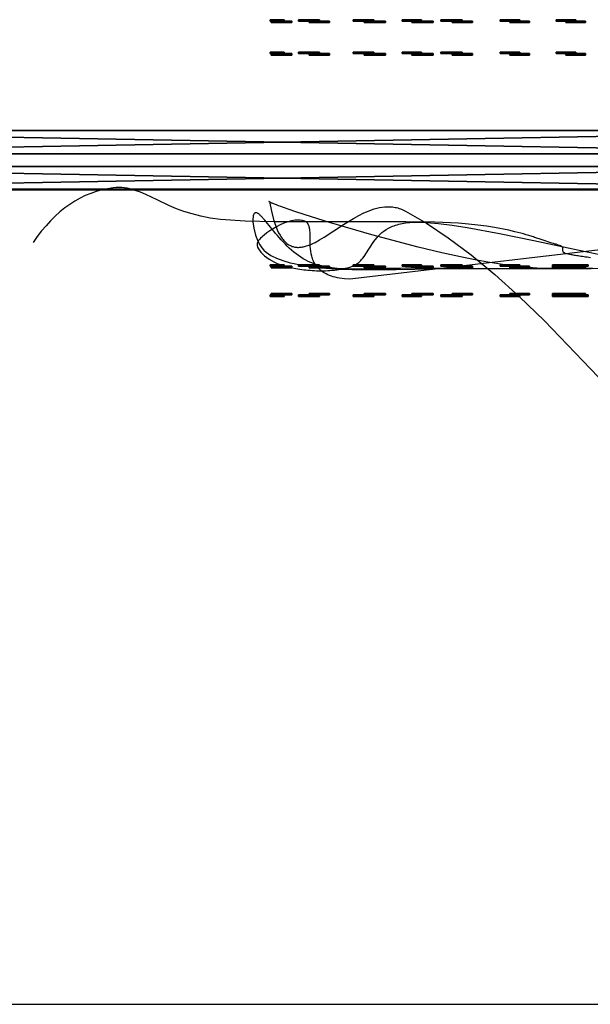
# Model space of a CAD drawing. Header units: millimetres. Extents: x 2690 to 5650, y -4136 to -2691.
# Tile 2 of 5: x 3204 to 3694, y -4136 to -3290. Entities that reach past the tile are written whole.
import ezdxf

# ---------------------------------------------------------------- set-up
doc = ezdxf.new("R2010")
doc.units = ezdxf.units.MM
doc.layers.get('0').update_dxf_attribs({"true_color": 0x718706})

# ---------------------------------------------------------------- blocks, each defined once
blk = doc.blocks.new('Rectangle1410080779')
at = {"color": 0}
mesh = blk.add_polyface(dxfattribs=at)
corners = [(854.85, 196), (-254.85, 196), (-260.51, 195.65, 0), (-265.96, 194.62, 0), (-271.16, 192.96, 0), (-276.06, 190.71, 0), (-280.63, 187.9, 0), (-284.83, 184.6, 0), (-288.6, 180.83, 0), (-291.9, 176.63, 0), (-294.71, 172.06, 0), (-296.96, 167.16, 0), (-298.62, 161.96, 0), (-299.65, 156.51, 0), (-300, 150.85, 0), (-300, -542.85, 0), (-299.65, -548.51, 0), (-298.62, -553.96, 0), (-296.96, -559.16, 0), (-294.71, -564.06, 0), (-291.9, -568.63, 0), (-288.6, -572.83, 0), (-284.83, -576.6, 0), (-280.63, -579.9, 0), (-276.06, -582.71, 0), (-271.16, -584.96, 0), (-265.96, -586.62, 0), (-260.51, -587.65, 0), (-254.85, -588, 0), (854.85, -588, 0), (860.51, -587.65, 0), (865.96, -586.62, 0), (871.16, -584.96, 0), (876.06, -582.71, 0), (880.63, -579.9, 0), (884.83, -576.6, 0), (888.6, -572.83, 0), (891.9, -568.63, 0), (894.71, -564.06, 0), (896.96, -559.16, 0), (898.62, -553.96, 0), (899.65, -548.51, 0), (900, -542.85, 0), (900, 150.85, 0), (899.65, 156.51, 0), (898.62, 161.96, 0), (896.96, 167.16, 0), (894.71, 172.06, 0), (891.9, 176.63, 0), (888.6, 180.83, 0), (884.83, 184.6, 0), (880.63, 187.9, 0), (876.06, 190.71, 0), (871.16, 192.96, 0), (865.96, 194.62, 0), (860.51, 195.65, 0), (854.85, 196, 20), (-254.85, 196, 20), (-260.51, 195.65, 20), (-265.96, 194.62, 20), (-271.16, 192.96, 20), (-276.06, 190.71, 20), (-280.63, 187.9, 20), (-284.83, 184.6, 20), (-288.6, 180.83, 20), (-291.9, 176.63, 20), (-294.71, 172.06, 20), (-296.96, 167.16, 20), (-298.62, 161.96, 20), (-299.65, 156.51, 20), (-300, 150.85, 20), (-300, -542.85, 20), (-299.65, -548.51, 20), (-298.62, -553.96, 20), (-296.96, -559.16, 20), (-294.71, -564.06, 20), (-291.9, -568.63, 20), (-288.6, -572.83, 20), (-284.83, -576.6, 20), (-280.63, -579.9, 20), (-276.06, -582.71, 20), (-271.16, -584.96, 20), (-265.96, -586.62, 20), (-260.51, -587.65, 20), (-254.85, -588, 20), (854.85, -588, 20), (860.51, -587.65, 20), (865.96, -586.62, 20), (871.16, -584.96, 20), (876.06, -582.71, 20), (880.63, -579.9, 20), (884.83, -576.6, 20), (888.6, -572.83, 20), (891.9, -568.63, 20), (894.71, -564.06, 20), (896.96, -559.16, 20), (898.62, -553.96, 20), (899.65, -548.51, 20), (900, -542.85, 20), (900, 150.85, 20), (899.65, 156.51, 20), (898.62, 161.96, 20), (896.96, 167.16, 20), (894.71, 172.06, 20), (891.9, 176.63, 20), (888.6, 180.83, 20), (884.83, 184.6, 20), (880.63, 187.9, 20), (876.06, 190.71, 20), (871.16, 192.96, 20), (865.96, 194.62, 20), (860.51, 195.65, 20)]
mesh.append_faces([[corners[k] for k in face] for face in [(0, 57, 56), (1, 58, 57), (2, 59, 58), (3, 60, 59), (4, 61, 60), (5, 62, 61), (6, 63, 62), (7, 64, 63), (8, 65, 64), (9, 66, 65), (10, 67, 66), (11, 68, 67), (12, 69, 68), (13, 70, 69), (14, 71, 70), (15, 72, 71), (16, 73, 72), (17, 74, 73), (18, 75, 74), (19, 76, 75), (20, 77, 76), (21, 78, 77), (22, 79, 78), (23, 80, 79), (24, 81, 80), (25, 82, 81), (26, 83, 82), (27, 84, 83), (28, 85, 84), (29, 86, 85), (30, 87, 86), (31, 88, 87), (32, 89, 88), (33, 90, 89), (34, 91, 90), (35, 92, 91), (36, 93, 92), (37, 94, 93), (38, 95, 94), (39, 96, 95), (40, 97, 96), (41, 98, 97), (42, 99, 98), (43, 100, 99), (44, 101, 100), (45, 102, 101), (46, 103, 102), (47, 104, 103), (48, 105, 104), (49, 106, 105), (50, 107, 106), (51, 108, 107), (52, 109, 108), (53, 110, 109), (54, 111, 110), (55, 56, 111), (40, 42, 41)]], dxfattribs={"vtx0": -1, "color": 0})
mesh.append_faces([[corners[k] for k in face] for face in [(39, 42, 40), (38, 42, 39), (37, 42, 38), (36, 42, 37), (35, 42, 36), (34, 42, 35), (33, 42, 34), (32, 42, 33), (31, 42, 32), (30, 42, 31), (29, 42, 30), (28, 42, 29), (27, 1, 28), (26, 1, 27), (25, 1, 26), (24, 1, 25), (23, 1, 24), (22, 1, 23), (21, 1, 22), (20, 1, 21), (19, 1, 20), (18, 1, 19), (17, 1, 18), (16, 1, 17), (15, 1, 16), (14, 1, 15), (13, 1, 14), (12, 3, 13), (11, 7, 12), (10, 7, 11), (9, 7, 10)]], dxfattribs={"vtx0": -1, "vtx1": -1, "color": 0})
mesh.append_faces([[corners[k] for k in face] for face in [(28, 43, 42), (28, 44, 43), (28, 45, 44), (28, 46, 45), (28, 47, 46), (28, 48, 47), (28, 49, 48), (28, 50, 49), (28, 51, 50), (28, 52, 51), (28, 53, 52), (28, 54, 53), (28, 55, 54), (28, 0, 55), (28, 1, 0), (13, 2, 1), (13, 3, 2), (12, 4, 3), (12, 5, 4), (12, 6, 5), (12, 7, 6), (84, 98, 99), (84, 99, 100), (84, 100, 101), (84, 101, 102), (84, 102, 103), (84, 103, 104), (84, 104, 105), (84, 105, 106), (84, 106, 107), (84, 107, 108), (84, 108, 109), (84, 109, 110), (84, 110, 111), (84, 111, 56), (84, 56, 57), (69, 57, 58), (69, 58, 59), (68, 59, 60), (68, 60, 61), (68, 61, 62), (68, 62, 63)]], dxfattribs={"vtx0": -1, "vtx2": -1, "color": 0})
mesh.append_faces([[corners[k] for k in face] for face in [(8, 7, 9), (64, 65, 63)]], dxfattribs={"vtx1": -1, "color": 0})
mesh.append_faces([[corners[k] for k in face] for face in [(95, 96, 98), (94, 95, 98), (93, 94, 98), (92, 93, 98), (91, 92, 98), (90, 91, 98), (89, 90, 98), (88, 89, 98), (87, 88, 98), (86, 87, 98), (85, 86, 98), (84, 85, 98), (83, 84, 57), (82, 83, 57), (81, 82, 57), (80, 81, 57), (79, 80, 57), (78, 79, 57), (77, 78, 57), (76, 77, 57), (75, 76, 57), (74, 75, 57), (73, 74, 57), (72, 73, 57), (71, 72, 57), (70, 71, 57), (69, 70, 57), (68, 69, 59), (67, 68, 63), (66, 67, 63), (65, 66, 63)]], dxfattribs={"vtx1": -1, "vtx2": -1, "color": 0})
mesh.append_faces([[corners[k] for k in face] for face in [(0, 1, 57), (1, 2, 58), (2, 3, 59), (3, 4, 60), (4, 5, 61), (5, 6, 62), (6, 7, 63), (7, 8, 64), (8, 9, 65), (9, 10, 66), (10, 11, 67), (11, 12, 68), (12, 13, 69), (13, 14, 70), (14, 15, 71), (15, 16, 72), (16, 17, 73), (17, 18, 74), (18, 19, 75), (19, 20, 76), (20, 21, 77), (21, 22, 78), (22, 23, 79), (23, 24, 80), (24, 25, 81), (25, 26, 82), (26, 27, 83), (27, 28, 84), (28, 29, 85), (29, 30, 86), (30, 31, 87), (31, 32, 88), (32, 33, 89), (33, 34, 90), (34, 35, 91), (35, 36, 92), (36, 37, 93), (37, 38, 94), (38, 39, 95), (39, 40, 96), (40, 41, 97), (41, 42, 98), (42, 43, 99), (43, 44, 100), (44, 45, 101), (45, 46, 102), (46, 47, 103), (47, 48, 104), (48, 49, 105), (49, 50, 106), (50, 51, 107), (51, 52, 108), (52, 53, 109), (53, 54, 110), (54, 55, 111), (55, 0, 56), (96, 97, 98)]], dxfattribs={"vtx2": -1, "color": 0})
blk = doc.blocks.new('Rectangle1410080781')
at = {"color": 0}
mesh = blk.add_polyface(dxfattribs=at)
corners = [(0.1, 16.1), (-0.1, 16.1), (-3.4, 15.8), (-6.4, 14.7), (-9, 13), (-11.2, 10.8), (-12.9, 8.2), (-13.9, 5.2), (-14.3, 2), (-14.3, -24, 0), (14.3, -24, 0), (14.3, 2), (13.9, 5.2), (12.9, 8.2), (11.2, 10.8), (9, 13), (6.4, 14.7), (3.4, 15.8), (0.1, 16.1, 3), (-0.1, 16.1, 3), (-3.4, 15.8, 3), (-6.4, 14.7, 3), (-9, 13, 3), (-11.2, 10.8, 3), (-12.9, 8.2, 3), (-13.9, 5.2, 3), (-14.3, 2, 3), (-14.3, -24, 3), (14.3, -24, 3), (14.3, 2, 3), (13.9, 5.2, 3), (12.9, 8.2, 3), (11.2, 10.8, 3), (9, 13, 3), (6.4, 14.7, 3), (3.4, 15.8, 3)]
mesh.append_faces([[corners[k] for k in face] for face in [(0, 19, 18), (1, 20, 19), (2, 21, 20), (3, 22, 21), (4, 23, 22), (5, 24, 23), (6, 25, 24), (7, 26, 25), (8, 27, 26), (9, 28, 27), (10, 29, 28), (11, 30, 29), (12, 31, 30), (13, 32, 31), (14, 33, 32), (15, 34, 33), (16, 35, 34), (17, 18, 35), (9, 11, 10), (19, 35, 18)]], dxfattribs={"vtx0": -1, "color": 0})
mesh.append_faces([[corners[k] for k in face] for face in [(8, 11, 9), (7, 11, 8), (6, 12, 7), (5, 12, 6), (4, 12, 5), (3, 12, 4), (2, 12, 3), (1, 12, 2)]], dxfattribs={"vtx0": -1, "vtx1": -1, "color": 0})
mesh.append_faces([[corners[k] for k in face] for face in [(7, 12, 11), (1, 13, 12), (1, 14, 13), (1, 15, 14), (1, 16, 15), (1, 17, 16), (25, 29, 30), (19, 30, 31), (19, 31, 32), (19, 32, 33), (19, 33, 34), (19, 34, 35)]], dxfattribs={"vtx0": -1, "vtx2": -1, "color": 0})
mesh.append_faces([[corners[k] for k in face] for face in [(26, 27, 29), (25, 26, 29), (24, 25, 30), (23, 24, 30), (22, 23, 30), (21, 22, 30), (20, 21, 30), (19, 20, 30)]], dxfattribs={"vtx1": -1, "vtx2": -1, "color": 0})
mesh.append_faces([[corners[k] for k in face] for face in [(0, 1, 19), (1, 2, 20), (2, 3, 21), (3, 4, 22), (4, 5, 23), (5, 6, 24), (6, 7, 25), (7, 8, 26), (8, 9, 27), (9, 10, 28), (10, 11, 29), (11, 12, 30), (12, 13, 31), (13, 14, 32), (14, 15, 33), (15, 16, 34), (16, 17, 35), (17, 0, 18), (1, 0, 17), (27, 28, 29)]], dxfattribs={"vtx2": -1, "color": 0})

msp = doc.modelspace()

# ---------------------------------------------------------------- linework, layer by layer
at = {"color": 18, "true_color": 0x000000}
for points in [[(2689.63, -3435.86, 997), (2689.63, -4135.86, 997), (4169.63, -4135.86, 997), (4169.63, -3435.86, 997), (2689.63, -3435.86, 997), (2689.63, -3435.86, 975), (2689.63, -4135.86, 975), (4169.63, -4135.86, 975), (4169.63, -3435.86, 975), (2689.63, -3435.86, 975)], [(3694.67, -3494.72, 659.76), (3691.75, -3494.32, 662.67), (3690.34, -3494.12, 664.22), (3688.98, -3493.92, 665.85), (3687.66, -3493.73, 667.54), (3686.39, -3493.54, 669.31), (3685.16, -3493.35, 671.15), (3683.98, -3493.17, 673.07), (3682.85, -3492.99, 675.08), (3681.78, -3492.81, 677.16), (3680.76, -3492.64, 679.33), (3679.8, -3492.47, 681.59), (3678.9, -3492.3, 683.94), (3678.06, -3492.14, 686.38), (3676.56, -3491.83, 691.62), (3675.26, -3491.53, 697.4), (3674.14, -3491.24, 703.68), (3673.2, -3490.96, 710.41), (3671.8, -3490.42, 725.1), (3670.94, -3489.91, 741.19), (3670.79, -3487.97, 813.74), (3670.83, -3485.82, 885.55), (3670.08, -3485.19, 901.22), (3668.81, -3484.51, 915.4), (3667.94, -3484.14, 921.84), (3666.91, -3483.76, 927.8), (3665.7, -3483.37, 933.25), (3665.02, -3483.16, 935.76), (3664.29, -3482.96, 938.14), (3662.76, -3482.52, 942.53), (3661.22, -3482.05, 946.54), (3659.65, -3481.55, 950.16), (3658.05, -3481.04, 953.44), (3656.41, -3480.49, 956.38), (3654.74, -3479.93, 959), (3653.88, -3479.64, 960.2), (3653.01, -3479.35, 961.32), (3652.14, -3479.05, 962.38), (3651.24, -3478.75, 963.37), (3650.34, -3478.45, 964.3), (3649.42, -3478.14, 965.17), (3648.48, -3477.83, 965.97), (3647.53, -3477.52, 966.72), (3646.56, -3477.2, 967.42), (3645.58, -3476.88, 968.06), (3644.57, -3476.56, 968.65), (3643.56, -3476.24, 969.2), (3642.52, -3475.92, 969.7), (3641.46, -3475.59, 970.16), (3639.29, -3474.94, 970.97), (3637.03, -3474.29, 971.64), (3634.69, -3473.64, 972.18), (3632.25, -3472.99, 972.63), (3629.71, -3472.35, 973), (3624.33, -3471.08, 973.58), (3612.17, -3468.71, 974.65), (3605.33, -3467.64, 975.46), (3597.92, -3466.66, 976.66), (3589.91, -3465.79, 978.4), (3581.26, -3465.06, 980.86), (3560.76, -3464.12, 986.95), (3536.08, -3463.77, 993.62), (3479.66, -3464, 1007.53), (3422.96, -3463.94, 1020.28), (3397.92, -3463.23, 1025.52), (3376.91, -3461.78, 1029.61), (3368.02, -3460.61, 1031.17), (3359.86, -3459.03, 1032.44), (3352.34, -3457.12, 1033.44), (3345.42, -3454.95, 1034.21), (3339.03, -3452.59, 1034.77), (3333.09, -3450.11, 1035.16), (3322.33, -3445.09, 1035.52), (3312.63, -3440.47, 1035.53), (3308.02, -3438.48, 1035.46), (3303.47, -3436.81, 1035.4), (3301.21, -3436.11, 1035.37), (3298.93, -3435.52, 1035.36), (3296.64, -3435.04, 1035.36), (3294.33, -3434.69, 1035.37), (3291.99, -3434.46, 1035.41), (3289.6, -3434.38, 1035.47), (3287.17, -3434.45, 1035.56), (3284.69, -3434.68, 1035.68), (3279.7, -3435.44, 1035.95), (3274.8, -3436.49, 1036.2), (3269.99, -3437.83, 1036.44), (3265.27, -3439.46, 1036.67), (3260.65, -3441.38, 1036.89), (3256.11, -3443.59, 1037.09), (3251.67, -3446.09, 1037.28), (3247.32, -3448.88, 1037.46), (3243.06, -3451.95, 1037.62), (3238.89, -3455.32, 1037.77), (3234.81, -3458.97, 1037.91), (3230.82, -3462.91, 1038.03), (3226.93, -3467.15, 1038.14), (3223.12, -3471.67, 1038.24), (3219.41, -3476.48, 1038.32), (3215.78, -3481.58, 1038.4)], [(3696.54, -3503.84, 684.38), (3680.18, -3503.84, 703.49), (3677.19, -3503.84, 854.49), (3675.53, -3503.84, 888.45), (3674.01, -3503.84, 903.95), (3671.91, -3503.84, 918.26), (3670.6, -3503.84, 924.92), (3669.11, -3503.84, 931.21), (3667.42, -3503.84, 937.12), (3665.52, -3503.84, 942.63), (3663.4, -3503.84, 947.71), (3662.26, -3503.84, 950.09), (3661.05, -3503.84, 952.36), (3659.78, -3503.84, 954.51), (3658.45, -3503.84, 956.54), (3657.05, -3503.84, 958.44), (3655.59, -3503.84, 960.23), (3652.16, -3503.8, 962.73), (3648.59, -3503.68, 965.07), (3644.88, -3503.47, 967.27), (3641.04, -3503.19, 969.32), (3637.07, -3502.84, 971.23), (3632.98, -3502.42, 973), (3628.78, -3501.93, 974.64), (3624.48, -3501.37, 976.15), (3615.58, -3500.06, 978.82), (3606.33, -3498.53, 981.02), (3596.8, -3496.78, 982.81), (3587.03, -3494.85, 984.2), (3566.98, -3490.49, 985.97), (3546.62, -3485.63, 986.61), (3506.65, -3475.06, 985.62), (3470.5, -3464.49, 983.47), (3454.92, -3459.63, 982.65), (3441.56, -3455.27, 982.39), (3435.85, -3453.34, 982.54), (3430.85, -3451.59, 982.95), (3428.64, -3450.79, 983.25), (3426.62, -3450.05, 983.62), (3424.81, -3449.37, 984.08), (3423.98, -3449.05, 984.33), (3423.21, -3448.75, 984.61), (3422.49, -3448.46, 984.91), (3421.83, -3448.19, 985.23), (3421.23, -3447.94, 985.58), (3420.94, -3447.82, 985.76), (3420.68, -3447.7, 985.95), (3420.42, -3447.59, 986.14), (3420.19, -3447.48, 986.34), (3419.96, -3447.38, 986.55), (3419.75, -3447.28, 986.76), (3419.56, -3447.18, 986.97), (3419.38, -3447.09, 987.2), (3419.22, -3447.01, 987.43), (3419.07, -3446.92, 987.67), (3418.94, -3446.85, 987.91), (3418.82, -3446.77, 988.16), (3418.72, -3446.71, 988.41), (3418.63, -3446.64, 988.68), (3418.56, -3446.59, 988.95), (3418.5, -3446.53, 989.22), (3418.46, -3446.49, 989.51), (3418.44, -3446.44, 989.8), (3418.43, -3446.4, 990.1), (3418.44, -3446.37, 990.4), (3418.47, -3446.34, 990.71), (3418.51, -3446.32, 991.03), (3418.57, -3446.3, 991.36), (3418.64, -3446.29, 991.69), (3418.74, -3446.28, 992.04), (3418.85, -3446.28, 992.38), (3420.52, -3454.69, 996.83), (3422.39, -3461.94, 1000.76), (3423.41, -3465.15, 1002.54), (3424.47, -3468.09, 1004.2), (3425.58, -3470.78, 1005.75), (3426.73, -3473.21, 1007.18), (3427.93, -3475.4, 1008.5), (3429.18, -3477.36, 1009.72), (3429.82, -3478.25, 1010.29), (3430.47, -3479.09, 1010.83), (3431.13, -3479.87, 1011.35), (3431.8, -3480.6, 1011.84), (3432.48, -3481.28, 1012.31), (3433.17, -3481.9, 1012.76), (3433.87, -3482.47, 1013.18), (3434.58, -3483, 1013.58), (3435.31, -3483.47, 1013.96), (3436.04, -3483.9, 1014.31), (3436.78, -3484.28, 1014.65), (3437.53, -3484.61, 1014.96), (3438.29, -3484.9, 1015.25), (3439.06, -3485.15, 1015.52), (3439.84, -3485.35, 1015.77), (3440.63, -3485.51, 1016), (3441.42, -3485.63, 1016.21), (3442.23, -3485.71, 1016.4), (3443.04, -3485.76, 1016.57), (3443.87, -3485.76, 1016.72), (3444.7, -3485.73, 1016.86), (3445.54, -3485.66, 1016.98), (3446.39, -3485.55, 1017.08), (3447.24, -3485.42, 1017.16), (3448.11, -3485.25, 1017.23), (3448.98, -3485.04, 1017.28), (3450.74, -3484.55, 1017.34), (3452.54, -3483.94, 1017.34), (3454.37, -3483.22, 1017.28), (3456.22, -3482.4, 1017.17), (3458.1, -3481.49, 1017.01), (3461.94, -3479.42, 1016.56), (3465.88, -3477.08, 1015.95), (3482.43, -3466.29, 1012.39), (3491.09, -3460.91, 1010.31), (3495.48, -3458.46, 1009.28), (3499.91, -3456.23, 1008.29), (3504.36, -3454.31, 1007.37), (3506.6, -3453.48, 1006.94), (3508.84, -3452.75, 1006.54), (3511.08, -3452.13, 1006.17), (3513.33, -3451.62, 1005.83), (3515.57, -3451.24, 1005.53), (3517.82, -3450.99, 1005.26), (3520.06, -3450.87, 1005.04), (3521.18, -3450.87, 1004.95), (3522.3, -3450.9, 1004.87), (3523.42, -3450.98, 1004.8), (3524.54, -3451.09, 1004.74), (3525.66, -3451.24, 1004.69), (3526.77, -3451.44, 1004.66), (3527.89, -3451.67, 1004.64), (3529, -3451.96, 1004.64), (3530.12, -3452.28, 1004.65), (3531.23, -3452.65, 1004.67), (3532.34, -3453.07, 1004.71), (3533.44, -3453.54, 1004.77), (3534.55, -3454.05, 1004.84), (3535.65, -3454.61, 1004.93), (3553.67, -3465.08, 1006.48), (3572.45, -3477.65, 1008.03), (3591.98, -3492.31, 1009.57), (3612.27, -3509.07, 1011.11), (3633.33, -3527.92, 1012.64), (3655.14, -3548.86, 1014.17), (3701.04, -3597.04, 1017.22)], [(3724.87, -3503.94, 435.7), (3663.03, -3504.1, 440.92), (3603.23, -3504.13, 442.91), (3576.88, -3504.04, 442.14), (3565.08, -3503.95, 441.22), (3554.39, -3503.84, 439.9), (3549.44, -3503.79, 439.03), (3544.68, -3503.77, 437.97), (3540.11, -3503.77, 436.72), (3535.72, -3503.79, 435.31), (3531.51, -3503.84, 433.73), (3527.46, -3503.89, 432.02), (3523.57, -3503.96, 430.17), (3519.83, -3504.03, 428.2), (3516.23, -3504.11, 426.14), (3512.78, -3504.19, 423.98), (3506.24, -3504.34, 419.44), (3500.16, -3504.46, 414.69), (3494.49, -3504.52, 409.85), (3484.12, -3504.35, 400.28), (3479.31, -3504.08, 395.76), (3474.67, -3503.64, 391.57), (3470.14, -3503.01, 387.81), (3467.91, -3502.62, 386.12), (3465.67, -3502.17, 384.58), (3463.44, -3501.66, 383.19), (3462.32, -3501.38, 382.57), (3461.2, -3501.09, 381.98), (3460.08, -3500.78, 381.45), (3458.95, -3500.45, 380.96), (3457.81, -3500.1, 380.52), (3456.67, -3499.74, 380.13), (3454.4, -3498.92, 379.44), (3452.17, -3497.96, 378.82), (3449.98, -3496.87, 378.26), (3447.83, -3495.65, 377.76), (3445.73, -3494.33, 377.34), (3443.66, -3492.91, 376.98), (3441.65, -3491.39, 376.69), (3439.67, -3489.81, 376.46), (3437.75, -3488.15, 376.31), (3435.87, -3486.44, 376.23), (3434.03, -3484.68, 376.21), (3432.25, -3482.89, 376.27), (3430.51, -3481.07, 376.41), (3428.83, -3479.24, 376.61), (3427.19, -3477.4, 376.89), (3425.6, -3475.58, 377.25), (3424.07, -3473.77, 377.68), (3422.59, -3471.99, 378.18), (3421.16, -3470.25, 378.77), (3419.78, -3468.56, 379.43), (3418.46, -3466.94, 380.17), (3417.2, -3465.38, 380.99), (3415.99, -3463.91, 381.89), (3414.84, -3462.53, 382.87), (3413.75, -3461.25, 383.93), (3413.22, -3460.66, 384.5), (3412.71, -3460.09, 385.08), (3412.22, -3459.56, 385.68), (3411.74, -3459.06, 386.31), (3411.27, -3458.59, 386.95), (3410.82, -3458.16, 387.62), (3410.38, -3457.77, 388.31), (3409.96, -3457.41, 389.01), (3409.56, -3457.09, 389.74), (3409.17, -3456.82, 390.49), (3408.8, -3456.58, 391.27), (3408.44, -3456.39, 392.06), (3408.1, -3456.24, 392.88), (3407.77, -3456.14, 393.72), (3407.46, -3456.09, 394.58), (3407.17, -3456.07, 395.49), (3406.89, -3456.1, 396.44), (3406.63, -3456.16, 397.42), (3406.38, -3456.27, 398.43), (3406.15, -3456.41, 399.48), (3405.74, -3456.8, 401.69), (3405.39, -3457.32, 404.02), (3405.09, -3457.97, 406.47), (3404.86, -3458.73, 409.03), (3404.69, -3459.61, 411.7), (3404.52, -3461.64, 417.33), (3404.57, -3464, 423.3), (3405.33, -3469.42, 436.02), (3406.9, -3475.29, 449.39), (3409.23, -3481.03, 462.95), (3410.66, -3483.68, 469.66), (3412.25, -3486.09, 476.24), (3414.01, -3488.18, 482.64), (3415.92, -3489.89, 488.8), (3420.14, -3492.68, 501.9), (3424.93, -3495.1, 516.54), (3430.38, -3497.19, 531.82), (3436.61, -3498.98, 546.83), (3440.05, -3499.77, 553.96), (3443.71, -3500.5, 560.68), (3445.64, -3500.85, 563.85), (3447.63, -3501.18, 566.88), (3449.68, -3501.49, 569.75), (3451.79, -3501.8, 572.45), (3453.98, -3502.09, 574.96), (3456.23, -3502.37, 577.28), (3458.55, -3502.64, 579.38), (3459.74, -3502.77, 580.34), (3460.95, -3502.9, 581.25), (3462.18, -3503.03, 582.09), (3463.42, -3503.15, 582.88), (3464.68, -3503.27, 583.59), (3465.97, -3503.39, 584.25), (3467.27, -3503.51, 584.83), (3468.59, -3503.62, 585.35), (3469.93, -3503.73, 585.79), (3471.29, -3503.84, 586.16), (3472.68, -3503.95, 586.46), (3474.09, -3504.05, 586.66), (3475.54, -3504.14, 586.79), (3477.02, -3504.22, 586.83), (3478.53, -3504.3, 586.8), (3480.07, -3504.38, 586.69), (3481.63, -3504.45, 586.51), (3483.23, -3504.51, 586.26), (3484.84, -3504.57, 585.94), (3486.49, -3504.62, 585.55), (3489.85, -3504.7, 584.59), (3493.3, -3504.77, 583.4), (3496.84, -3504.82, 581.98), (3504.16, -3504.87, 578.58), (3511.74, -3504.86, 574.53), (3527.51, -3504.71, 565.11), (3560.08, -3504.17, 545.14), (3568.14, -3504.04, 540.78), (3576.06, -3503.94, 536.97), (3579.96, -3503.9, 535.33), (3583.81, -3503.87, 533.88), (3587.59, -3503.85, 532.64), (3591.32, -3503.84, 531.63), (3606.32, -3503.84, 528.51), (3621.66, -3503.84, 526.21), (3637.1, -3503.84, 524.74), (3652.4, -3503.84, 524.08), (3667.31, -3503.84, 524.24), (3681.6, -3503.84, 525.21), (3695.03, -3503.84, 526.98)], [(3756.77, -3481.58, 380.06), (3487.83, -3513.23, 371.91), (3483.25, -3512.83, 371.94), (3479.1, -3512.22, 371.97), (3477.18, -3511.85, 371.98), (3475.35, -3511.42, 371.99), (3473.63, -3510.95, 371.99), (3472, -3510.43, 372), (3470.46, -3509.87, 372.01), (3469.01, -3509.27, 372.01), (3467.65, -3508.63, 372.02), (3466.37, -3507.95, 372.03), (3465.17, -3507.24, 372.04), (3464.05, -3506.49, 372.05), (3463.01, -3505.71, 372.06), (3462.04, -3504.9, 372.08), (3461.14, -3504.06, 372.09), (3460.31, -3503.19, 372.11), (3459.54, -3502.3, 372.14), (3458.83, -3501.39, 372.16), (3458.19, -3500.45, 372.2), (3457.6, -3499.49, 372.23), (3457.07, -3498.51, 372.27), (3456.59, -3497.52, 372.32), (3456.15, -3496.5, 372.37), (3455.77, -3495.48, 372.43), (3455.42, -3494.45, 372.49), (3455.12, -3493.4, 372.56), (3454.63, -3491.28, 372.73), (3454.28, -3489.15, 372.92), (3454.03, -3487.01, 373.15), (3453.88, -3484.87, 373.42), (3453.75, -3480.68, 374.08), (3453.73, -3476.67, 374.93), (3453.71, -3474.78, 375.43), (3453.65, -3472.97, 375.98), (3453.53, -3471.27, 376.59), (3453.44, -3470.46, 376.92), (3453.33, -3469.69, 377.27), (3453.19, -3468.94, 377.63), (3453.02, -3468.23, 378.01), (3452.83, -3467.56, 378.4), (3452.6, -3466.92, 378.81), (3452.47, -3466.62, 379.03), (3452.33, -3466.32, 379.24), (3452.19, -3466.04, 379.46), (3452.03, -3465.77, 379.69), (3451.86, -3465.5, 379.92), (3451.69, -3465.25, 380.16), (3451.5, -3465.01, 380.4), (3451.3, -3464.78, 380.64), (3451.08, -3464.57, 380.89), (3450.86, -3464.36, 381.14), (3450.62, -3464.17, 381.4), (3450.38, -3463.99, 381.67), (3450.11, -3463.82, 381.94), (3449.84, -3463.66, 382.21), (3449.55, -3463.52, 382.49), (3449.25, -3463.39, 382.77), (3448.62, -3463.16, 383.35), (3447.98, -3462.96, 383.95), (3447.32, -3462.79, 384.56), (3446.64, -3462.65, 385.18), (3445.25, -3462.47, 386.47), (3443.81, -3462.39, 387.81), (3442.33, -3462.42, 389.22), (3440.81, -3462.55, 390.67), (3439.26, -3462.78, 392.18), (3437.68, -3463.1, 393.74), (3434.49, -3463.97, 397.03), (3431.26, -3465.12, 400.51), (3428.06, -3466.51, 404.19), (3424.93, -3468.08, 408.07), (3421.93, -3469.79, 412.13), (3419.1, -3471.59, 416.37), (3416.49, -3473.43, 420.78), (3414.15, -3475.27, 425.37), (3413.1, -3476.17, 427.72), (3412.14, -3477.05, 430.11), (3411.26, -3477.9, 432.54), (3410.49, -3478.72, 435.01), (3409.82, -3479.51, 437.52), (3409.26, -3480.25, 440.06), (3408.82, -3480.94, 442.64), (3408.5, -3481.58, 445.25), (3408.29, -3482.19, 447.96), (3408.18, -3482.83, 450.82), (3408.22, -3484.18, 456.93), (3408.59, -3485.58, 463.5), (3409.28, -3487.03, 470.45), (3411.48, -3490.02, 485.1), (3414.64, -3493, 500.21), (3418.56, -3495.83, 515.07), (3423.05, -3498.39, 528.98), (3425.45, -3499.53, 535.37), (3427.91, -3500.54, 541.26), (3430.42, -3501.42, 546.56), (3432.95, -3502.15, 551.2), (3434.25, -3502.47, 553.3), (3435.6, -3502.78, 555.34), (3438.49, -3503.39, 559.21), (3441.58, -3503.96, 562.81), (3444.85, -3504.48, 566.13), (3448.28, -3504.94, 569.17), (3450.05, -3505.14, 570.58), (3451.85, -3505.32, 571.91), (3453.67, -3505.48, 573.17), (3455.52, -3505.62, 574.36), (3457.39, -3505.73, 575.47), (3459.28, -3505.81, 576.5), (3461.18, -3505.86, 577.45), (3463.1, -3505.89, 578.33), (3465.02, -3505.88, 579.13), (3466.96, -3505.84, 579.84), (3468.89, -3505.76, 580.48), (3470.82, -3505.65, 581.04), (3472.75, -3505.49, 581.51), (3474.68, -3505.3, 581.9), (3476.59, -3505.07, 582.21), (3478.5, -3504.79, 582.43), (3480.39, -3504.47, 582.56), (3482.26, -3504.11, 582.62), (3484.11, -3503.69, 582.58), (3485.93, -3503.23, 582.46), (3487.73, -3502.71, 582.24), (3489.5, -3502.15, 581.94), (3489.93, -3501.99, 581.85), (3490.35, -3501.83, 581.74), (3490.77, -3501.66, 581.62), (3491.18, -3501.48, 581.49), (3491.58, -3501.29, 581.34), (3491.97, -3501.09, 581.18), (3492.36, -3500.89, 581.01), (3492.73, -3500.68, 580.82), (3493.47, -3500.23, 580.41), (3494.17, -3499.75, 579.96), (3494.85, -3499.24, 579.46), (3495.51, -3498.7, 578.91), (3496.15, -3498.14, 578.32), (3496.76, -3497.55, 577.69), (3497.36, -3496.94, 577.03), (3497.93, -3496.3, 576.32), (3499.05, -3494.97, 574.8), (3500.11, -3493.57, 573.16), (3502.14, -3490.57, 569.52), (3504.13, -3487.4, 565.53), (3508.41, -3480.85, 556.87), (3510.92, -3477.65, 552.43), (3512.31, -3476.09, 550.23), (3513.8, -3474.59, 548.05), (3515.42, -3473.15, 545.92), (3517.18, -3471.78, 543.84), (3519.08, -3470.48, 541.83), (3521.14, -3469.28, 539.9), (3522.24, -3468.71, 538.97), (3523.38, -3468.17, 538.07), (3524.57, -3467.66, 537.19), (3525.8, -3467.18, 536.35), (3527.09, -3466.73, 535.53), (3528.43, -3466.31, 534.75), (3529.82, -3465.92, 533.99), (3531.27, -3465.56, 533.28), (3532.77, -3465.24, 532.6), (3534.33, -3464.96, 531.96), (3535.95, -3464.72, 531.36), (3537.64, -3464.51, 530.81), (3539.38, -3464.35, 530.3), (3541.19, -3464.23, 529.83), (3543.07, -3464.15, 529.41), (3545.02, -3464.11, 529.04), (3549.2, -3464.17, 528.37), (3553.8, -3464.41, 527.75), (3564.15, -3465.33, 526.66), (3575.82, -3466.81, 525.79), (3588.59, -3468.77, 525.13), (3616.49, -3473.8, 524.51), (3646.01, -3479.77, 524.88), (3675.28, -3486.07, 526.3), (3702.45, -3492.05, 528.85)]]:
    msp.add_polyline3d(points, dxfattribs=at)

# ---------------------------------------------------------------- block references
at = {"color": 84, "true_color": 0x1bb11b, "extrusion": (3.57628e-07, 1, 7.15256e-07), "xscale": 0.4197292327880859, "yscale": 0.4197292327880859, "zscale": 0.4197292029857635, "rotation": 220.0000006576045}
for p in [(-3426.88, 551.21, -3292.77), (-3426.88, 551.21, -3320.62), (-3426.88, 551.21, -3503.29)]:
    msp.add_blockref('Rectangle1410080781', p, dxfattribs=at)
at = {"color": 84, "true_color": 0x1bb11b, "extrusion": (3.25841e-07, 1, 3.57628e-07), "xscale": 0.4197292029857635, "yscale": 0.4197292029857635, "zscale": 0.4197292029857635}
for p in [(-3425.52, 546.15, -3291.51), (-3425.52, 546.15, -3319.36), (-3425.52, 546.15, -3502.03)]:
    msp.add_blockref('Rectangle1410080781', p, dxfattribs=at)
at = {"color": 84, "true_color": 0x1bb11b, "extrusion": (2.38419e-07, 1, 3.57628e-07), "xscale": 0.4197291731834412, "yscale": 0.4197291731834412, "zscale": 0.4197292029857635, "rotation": 44.99999442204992}
for p in [(-3455.25, 576.92, -3291.51), (-3455.25, 576.92, -3319.37), (-3455.25, 576.92, -3502.04)]:
    msp.add_blockref('Rectangle1410080781', p, dxfattribs=at)
at = {"color": 84, "true_color": 0x1bb11b, "extrusion": (5.36442e-07, 1, 5.36442e-07), "xscale": 0.4197292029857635, "yscale": 0.4197292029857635, "zscale": 0.4197292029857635, "rotation": 264.9999916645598}
for p in [(-3459.8, 579.53, -3292.77), (-3459.8, 579.53, -3320.62), (-3459.8, 579.53, -3503.29)]:
    msp.add_blockref('Rectangle1410080781', p, dxfattribs=at)
at = {"color": 84, "true_color": 0x1bb11b, "extrusion": (1.78814e-07, 1, 3.57628e-07), "xscale": 0.4197292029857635, "yscale": 0.4197292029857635, "zscale": 0.4197292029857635, "rotation": 80.0000113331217}
for p in [(-3501.59, 583.32, -3291.51), (-3501.59, 583.32, -3319.37), (-3501.59, 583.32, -3502.04)]:
    msp.add_blockref('Rectangle1410080781', p, dxfattribs=at)
at = {"color": 84, "true_color": 0x1bb11b, "extrusion": (6.25849e-07, 1, 4.17233e-07), "xscale": 0.4197292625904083, "yscale": 0.4197292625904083, "zscale": 0.4197292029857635, "rotation": 300.0000051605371}
for p in [(-3506.81, 582.85, -3292.77), (-3506.81, 582.85, -3320.62), (-3506.81, 582.85, -3503.29)]:
    msp.add_blockref('Rectangle1410080781', p, dxfattribs=at)
at = {"color": 84, "true_color": 0x1bb11b, "extrusion": (5.96046e-08, 1, 2.38419e-07), "xscale": 0.4197292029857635, "yscale": 0.4197292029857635, "zscale": 0.4197292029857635, "rotation": 89.99998201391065}
for p in [(-3542.79, 562.07, -3291.51), (-3542.79, 562.07, -3319.37), (-3542.79, 562.07, -3502.04)]:
    msp.add_blockref('Rectangle1410080781', p, dxfattribs=at)
at = {"color": 84, "true_color": 0x1bb11b, "extrusion": (6.85453e-07, 1, 2.98023e-07), "xscale": 0.4197292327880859, "yscale": 0.4197292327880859, "zscale": 0.4197292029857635, "rotation": 309.9999724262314}
for p in [(-3547.85, 560.7, -3292.77), (-3547.85, 560.7, -3320.62), (-3547.85, 560.7, -3503.29)]:
    msp.add_blockref('Rectangle1410080781', p, dxfattribs=at)
at = {"color": 84, "true_color": 0x1bb11b, "extrusion": (-2.68221e-07, -1, -4.76837e-07), "xscale": -0.4197291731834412, "yscale": -0.4197291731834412, "zscale": -0.4197292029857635, "rotation": 54.99994802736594}
for p in [(3577.59, 531.87, 3291.51), (3577.59, 531.87, 3319.37), (3577.59, 531.87, 3502.04)]:
    msp.add_blockref('Rectangle1410080781', p, dxfattribs=at)
at = {"color": 84, "true_color": 0x1bb11b, "extrusion": (-6.25849e-07, -1, -1.19209e-07), "xscale": -0.4197292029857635, "yscale": -0.4197292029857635, "zscale": -0.4197292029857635, "rotation": 274.9999418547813}
for p in [(3582.52, 530.09, 3292.77), (3582.52, 530.09, 3320.62), (3582.52, 530.09, 3503.29)]:
    msp.add_blockref('Rectangle1410080781', p, dxfattribs=at)
at = {"color": 84, "true_color": 0x1bb11b, "extrusion": (5.96046e-08, -1, -7.15256e-07), "xscale": -0.4197292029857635, "yscale": -0.4197292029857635, "zscale": -0.4197292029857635, "rotation": 90.00000933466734}
for p in [(3627.04, 528.91, 3291.51), (3675.08, 528.91, 3291.51), (3627.04, 528.91, 3319.37), (3675.08, 528.91, 3319.37), (3627.04, 528.91, 3502.04), (3675.08, 528.91, 3502.04)]:
    msp.add_blockref('Rectangle1410080781', p, dxfattribs=at)
at = {"color": 84, "true_color": 0x1bb11b, "extrusion": (-3.57628e-07, -1, -4.76837e-07), "xscale": -0.4197292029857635, "yscale": -0.4197292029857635, "zscale": -0.4197292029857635, "rotation": 270.0000111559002}
for p in [(3632.1, 528.91, 3292.77), (3680.14, 528.91, 3292.77), (3632.1, 528.91, 3320.62), (3680.14, 528.91, 3320.62), (3632.1, 528.91, 3503.29), (3680.14, 528.91, 3503.29)]:
    msp.add_blockref('Rectangle1410080781', p, dxfattribs=at)
at = {"color": 18, "true_color": 0x000000, "extrusion": (3.25841e-07, 1, 0)}
for p in [(-3729.64, 1111, -3405.32), (-3729.64, 1366, -3436.32)]:
    msp.add_blockref('Rectangle1410080779', p, dxfattribs=at)
at = {"color": 84, "true_color": 0x1bb11b, "extrusion": (1.63913e-07, 1, 4.17233e-07), "xscale": 0.4197292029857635, "yscale": 0.4197292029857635, "zscale": 0.4197292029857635, "rotation": 345.0000081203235}
msp.add_blockref('Rectangle1410080781', (-3668.77, 731.56, -3502.04), dxfattribs=at)
at = {"color": 84, "true_color": 0x1bb11b, "extrusion": (1.01045e-07, 1, 5.96046e-07), "xscale": 0.4197292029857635, "yscale": 0.4197292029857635, "zscale": 0.4197292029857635, "rotation": 1.0170530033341e-05}
for p in [(-3667.79, 777.24, -3502.04), (-3667.79, 822.46, -3502.04), (-3667.79, 867.68, -3502.04), (-3667.79, 912.89, -3502.04), (-3667.79, 958.78, -3502.04)]:
    msp.add_blockref('Rectangle1410080781', p, dxfattribs=at)
at = {"color": 84, "true_color": 0x1bb11b, "extrusion": (8.9407e-08, 1, 4.76837e-07), "xscale": 0.4197292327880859, "yscale": 0.4197292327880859, "zscale": 0.4197292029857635, "rotation": 320.0000079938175}
msp.add_blockref('Rectangle1410080781', (-3681.58, 687.01, -3502.04), dxfattribs=at)
at = {"color": 84, "true_color": 0x1bb11b, "extrusion": (-1.15036e-07, 1, 8.9407e-07), "xscale": 0.4197292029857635, "yscale": 0.4197292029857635, "zscale": 0.4197292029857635, "rotation": 180.000008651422}
for p in [(-3667.79, 783.01, -3503.3), (-3667.79, 828.23, -3503.3), (-3667.79, 873.45, -3503.3), (-3667.79, 918.66, -3503.3), (-3667.79, 964.55, -3503.3), (-3668.06, 737.34, -3503.3)]:
    msp.add_blockref('Rectangle1410080781', p, dxfattribs=at)
at = {"color": 84, "true_color": 0x1bb11b, "extrusion": (-2.5332e-07, 1, 8.34465e-07), "xscale": 0.4197291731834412, "yscale": 0.4197291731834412, "zscale": 0.4197292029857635, "rotation": 165.0000216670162}
msp.add_blockref('Rectangle1410080781', (-3678.88, 692.73, -3503.3), dxfattribs=at)
at = {"color": 84, "true_color": 0x1bb11b, "extrusion": (2.98023e-07, 1, 0), "xscale": -0.4197292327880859, "yscale": -0.4197292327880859, "zscale": -0.4197292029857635, "rotation": 39.9999954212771}
msp.add_blockref('Rectangle1410080781', (-3426.88, 551.21, -3525.42), dxfattribs=at)
at = {"color": 84, "true_color": 0x1bb11b, "extrusion": (1.49012e-07, 1, 1.78814e-07), "xscale": -0.4197292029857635, "yscale": -0.4197292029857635, "zscale": -0.4197292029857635, "rotation": 84.99998984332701}
msp.add_blockref('Rectangle1410080781', (-3459.8, 579.53, -3525.42), dxfattribs=at)
at = {"color": 84, "true_color": 0x1bb11b, "extrusion": (5.96046e-08, 1, 2.98023e-07), "xscale": -0.4197292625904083, "yscale": -0.4197292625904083, "zscale": -0.4197292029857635, "rotation": 120.0000033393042}
msp.add_blockref('Rectangle1410080781', (-3506.81, 582.85, -3525.42), dxfattribs=at)
at = {"color": 84, "true_color": 0x1bb11b, "extrusion": (2.98023e-08, 1, 3.57628e-07), "xscale": -0.4197292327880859, "yscale": -0.4197292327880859, "zscale": -0.4197292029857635, "rotation": 129.9999740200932}
msp.add_blockref('Rectangle1410080781', (-3547.84, 560.7, -3525.42), dxfattribs=at)
at = {"color": 84, "true_color": 0x1bb11b, "extrusion": (-5.96046e-08, -1, -7.15256e-07), "xscale": 0.4197292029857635, "yscale": 0.4197292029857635, "zscale": 0.4197292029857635, "rotation": 94.9999468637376}
msp.add_blockref('Rectangle1410080781', (3582.52, 530.09, 3525.42), dxfattribs=at)
at = {"color": 84, "true_color": 0x1bb11b, "extrusion": (-2.38419e-07, -1, -3.57628e-07), "xscale": 0.4197292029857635, "yscale": 0.4197292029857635, "zscale": 0.4197292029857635, "rotation": 90.00000933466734}
for p in [(3632.1, 528.91, 3525.42), (3680.12, 528.91, 3525.42)]:
    msp.add_blockref('Rectangle1410080781', p, dxfattribs=at)
at = {"color": 84, "true_color": 0x1bb11b, "extrusion": (7.66719e-07, 1, -1.19209e-07), "xscale": -0.4197292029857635, "yscale": -0.4197292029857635, "zscale": -0.4197292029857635, "rotation": 1.220463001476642e-05}
for p in [(-3667.8, 964.55, -3525.42), (-3667.8, 783.01, -3525.42), (-3667.8, 828.23, -3525.42), (-3667.8, 873.44, -3525.42), (-3667.8, 918.66, -3525.42), (-3668.06, 737.33, -3525.42)]:
    msp.add_blockref('Rectangle1410080781', p, dxfattribs=at)
at = {"color": 84, "true_color": 0x1bb11b, "extrusion": (9.08971e-07, 1, -1.19209e-07), "xscale": -0.4197291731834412, "yscale": -0.4197291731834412, "zscale": -0.4197292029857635, "rotation": 345.0000132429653}
msp.add_blockref('Rectangle1410080781', (-3678.88, 692.73, -3525.42), dxfattribs=at)
at = {"color": 84, "true_color": 0x1bb11b, "extrusion": (3.25841e-07, 1, 5.36442e-07), "xscale": -0.4197292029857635, "yscale": -0.4197292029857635, "zscale": -0.4197292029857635, "rotation": 180.0000050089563}
msp.add_blockref('Rectangle1410080781', (-3425.52, 546.15, -3526.68), dxfattribs=at)
at = {"color": 84, "true_color": 0x1bb11b, "extrusion": (5.06639e-07, 1, 5.96046e-07), "xscale": -0.4197291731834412, "yscale": -0.4197291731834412, "zscale": -0.4197292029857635, "rotation": 224.999985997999}
msp.add_blockref('Rectangle1410080781', (-3455.26, 576.92, -3526.68), dxfattribs=at)
at = {"color": 84, "true_color": 0x1bb11b, "extrusion": (4.47035e-07, 1, 3.57628e-07), "xscale": -0.4197292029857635, "yscale": -0.4197292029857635, "zscale": -0.4197292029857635, "rotation": 260.0000131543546}
msp.add_blockref('Rectangle1410080781', (-3501.59, 583.32, -3526.68), dxfattribs=at)
at = {"color": 84, "true_color": 0x1bb11b, "extrusion": (4.76837e-07, 1, 3.57628e-07), "xscale": -0.4197292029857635, "yscale": -0.4197292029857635, "zscale": -0.4197292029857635, "rotation": 269.9999770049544}
msp.add_blockref('Rectangle1410080781', (-3542.79, 562.07, -3526.68), dxfattribs=at)
at = {"color": 84, "true_color": 0x1bb11b, "extrusion": (-4.17232e-07, -1, -4.76837e-07), "xscale": 0.4197291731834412, "yscale": 0.4197291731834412, "zscale": 0.4197292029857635, "rotation": 234.999956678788}
msp.add_blockref('Rectangle1410080781', (3577.59, 531.87, 3526.68), dxfattribs=at)
at = {"color": 84, "true_color": 0x1bb11b, "extrusion": (-8.34465e-07, -1, -1.19209e-07), "xscale": 0.4197292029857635, "yscale": 0.4197292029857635, "zscale": 0.4197292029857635, "rotation": 269.9999974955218}
for p in [(3627.04, 528.91, 3526.67), (3675.06, 528.91, 3526.67)]:
    msp.add_blockref('Rectangle1410080781', p, dxfattribs=at)
at = {"color": 84, "true_color": 0x1bb11b, "extrusion": (5.06639e-07, 1, 2.98023e-07), "xscale": -0.4197292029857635, "yscale": -0.4197292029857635, "zscale": -0.4197292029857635, "rotation": 165.0000080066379}
msp.add_blockref('Rectangle1410080781', (-3668.77, 731.56, -3526.68), dxfattribs=at)
at = {"color": 84, "true_color": 0x1bb11b, "extrusion": (5.50638e-07, 1, 2.98023e-07), "xscale": -0.4197292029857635, "yscale": -0.4197292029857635, "zscale": -0.4197292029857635, "rotation": 180.000008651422}
for p in [(-3667.8, 958.78, -3526.68), (-3667.8, 777.24, -3526.68), (-3667.8, 822.46, -3526.68), (-3667.8, 867.68, -3526.68), (-3667.8, 912.89, -3526.68)]:
    msp.add_blockref('Rectangle1410080781', p, dxfattribs=at)
at = {"color": 84, "true_color": 0x1bb11b, "extrusion": (5.0664e-07, 1, 3.57628e-07), "xscale": -0.4197292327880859, "yscale": -0.4197292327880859, "zscale": -0.4197292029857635, "rotation": 140.0000130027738}
msp.add_blockref('Rectangle1410080781', (-3681.58, 687.01, -3526.68), dxfattribs=at)

doc.saveas('drawing.dxf')
